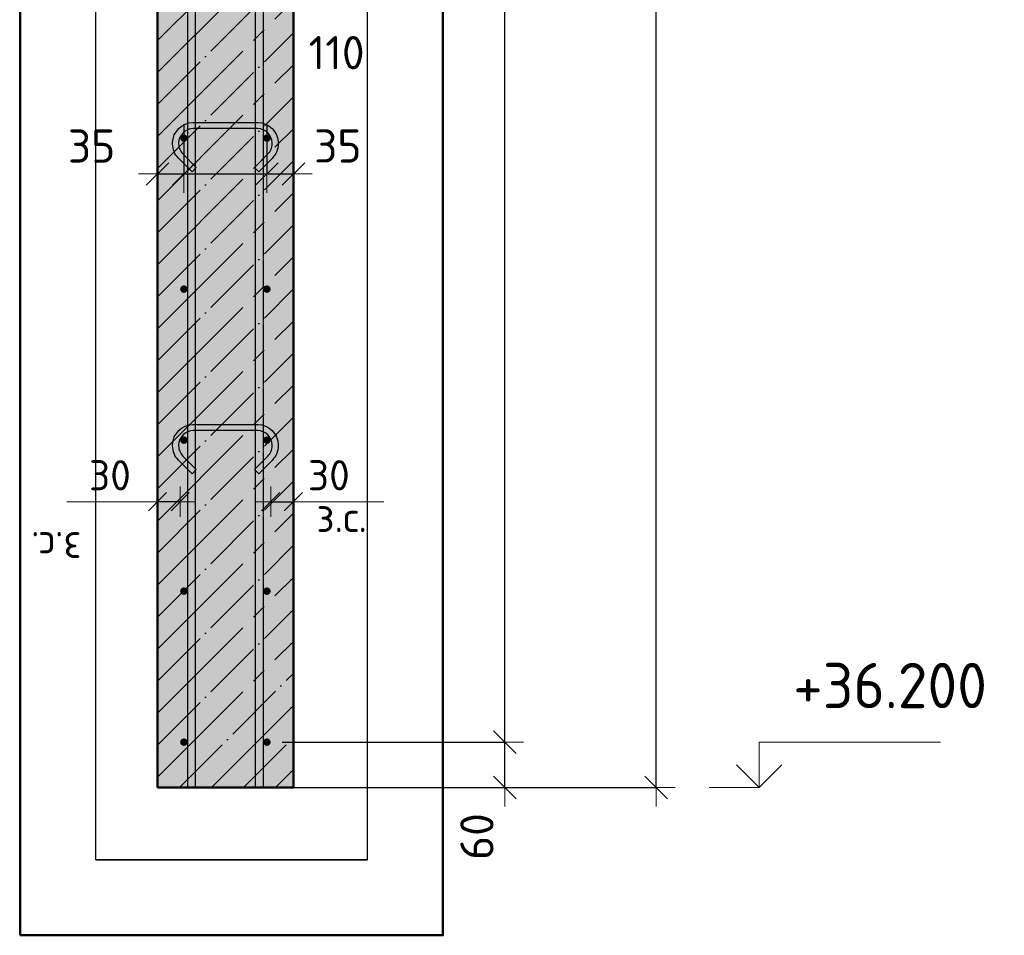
# Model space of a CAD drawing. Header units: millimetres. Extents: x -19950 to 69837, y -2757 to 40090.
# Tile 92 of 136: x 24446 to 25750, y 32827 to 34039. Entities that reach past the tile are written whole.
import ezdxf

# ---------------------------------------------------------------- set-up
doc = ezdxf.new("R2010")
doc.units = ezdxf.units.MM
doc.header["$PDMODE"] = 65
doc.linetypes.add('______11', pattern=[100, 80, -10, 0, -10])
doc.linetypes.add('______5', pattern=[220, 160, -20, 20, -20])
for name, color, linetype, lineweight in [('Standard', 7, 'Continuous', 25), ('Арм.стержн. вертикальными 1', 22, 'Continuous', 35), ('Арм.стержн.горизонт. 1', 180, 'Continuous', 35), ('Высотная отметки_ общее', 7, 'Continuous', 13), ('Размерная линия_ общее', 7, 'Continuous', 13), ('Размерная линия_ общее_1', 7, 'Continuous', 13)]:
    doc.layers.add(name, color=color, linetype=linetype, lineweight=lineweight)
doc.layers.add('Арм.стержн.Стяжки', color=7, linetype='Continuous', lineweight=35, true_color=0x501e0f)
doc.styles.add('ISOCPEUR', font='ISOCPEUR')
doc.dimstyles.new('DIMSTYLE_3', dxfattribs={"dimtxt": 40, "dimasz": 40, "dimexe": 0, "dimexo": 0.001, "dimgap": 20, "dimtad": 2, "dimdec": 0, "dimrnd": 5, "dimzin": 12, "dimdsep": 46, "dimtxsty": 'ISOCPEUR', "dimblk1": 'ALL_ML_STRICH', "dimblk2": 'ALL_ML_STRICH', "dimsah": 1, "dimcen": 0, "dimse1": 1, "dimse2": 1, "dimclrd": 7, "dimclre": 256, "dimclrt": 7, "dimadec": 0, "dimazin": 0, "dimtfac": 1, "dimtdec": 0, "dimtix": 1, "dimtmove": 2, "dimatfit": 3, "dimfxl": 0, "dimtvp": 1.2, "dimtzin": 0, "dimlwd": 0, "dimlwe": -3, "dimarcsym": 0})
doc.dimstyles.new('DIMSTYLE_5', dxfattribs={"dimtxt": 44, "dimasz": 50, "dimexe": 0, "dimexo": 0, "dimgap": 22, "dimtad": 2, "dimdec": 0, "dimrnd": 5, "dimzin": 12, "dimdsep": 46, "dimtxsty": 'ISOCPEUR', "dimblk1": 'ALL_ML_STRICH', "dimblk2": 'ALL_ML_STRICH', "dimsah": 1, "dimcen": 0, "dimclrd": 7, "dimclre": 256, "dimclrt": 7, "dimadec": 0, "dimazin": 0, "dimtfac": 1, "dimtdec": 0, "dimtix": 1, "dimtmove": 2, "dimatfit": 3, "dimfxl": 0, "dimtvp": 1.2, "dimtzin": 0, "dimlwd": 0, "dimlwe": -3, "dimarcsym": 0})
doc.dimstyles.new('DIMSTYLE_7', dxfattribs={"dimtxt": 44, "dimasz": 50, "dimexe": 0, "dimexo": 0, "dimgap": 22, "dimtad": 2, "dimdec": 0, "dimrnd": 5, "dimzin": 12, "dimdsep": 46, "dimtxsty": 'ISOCPEUR', "dimblk1": 'ALL_ML_STRICH', "dimblk2": 'ALL_ML_STRICH', "dimsah": 1, "dimcen": 0, "dimclrd": 7, "dimclre": 256, "dimclrt": 7, "dimadec": 0, "dimazin": 0, "dimtfac": 1, "dimtdec": 0, "dimtix": 1, "dimtmove": 2, "dimatfit": 3, "dimfxl": 0, "dimtzin": 0, "dimlwd": 0, "dimlwe": -3, "dimarcsym": 0})

# ---------------------------------------------------------------- blocks, each defined once
blk = doc.blocks.new('ALL_ML_STRICH')
at = {"color": 0, "linetype": 'ByBlock', "lineweight": -2}
for p, q in [((-0.3, -0.3), (0.3, 0.3)), ((0, -0.5), (0, 0.5)), ((-1, 0), (0.5, 0))]:
    blk.add_line(p, q, dxfattribs=at)
blk = doc.blocks.new('*D184')
at = {"layer": 'DEFPOINTS', "color": 7, "linetype": 'Continuous', "lineweight": 13, "transparency": 33554687}
for p in [(24663.3, 33921.2), (24628.3, 33835.1), (24628.3, 33794.2)]:
    blk.add_point(p, dxfattribs=at)
at = {"layer": 'Размерная линия_ общее', "color": 253, "linetype": 'Continuous', "lineweight": -2, "true_color": 0xa0a0a0, "transparency": 33554687}
for p, q in [((24663.3, 33901.2), (24663.3, 33835.1)), ((24628.3, 33814.2), (24628.3, 33835.1))]:
    blk.add_line(p, q, dxfattribs=at)
at = {"layer": 'Размерная линия_ общее', "color": 7, "linetype": 'Continuous', "lineweight": -2, "transparency": 33554687}
blk.add_line((24628.3, 33835.1), (24663.3, 33835.1), dxfattribs=at)
at = {"layer": 'Размерная линия_ общее', "color": 7, "linetype": 'Continuous', "lineweight": 13, "transparency": 33554687, "xscale": 50, "yscale": 50, "zscale": 50, "rotation": 180}
blk.add_blockref('ALL_ML_STRICH', (24628.3, 33835.1), dxfattribs=at)
at = {"layer": 'Размерная линия_ общее', "color": 7, "linetype": 'Continuous', "lineweight": 13, "transparency": 33554687, "xscale": 50, "yscale": 50, "zscale": 50}
blk.add_blockref('ALL_ML_STRICH', (24663.3, 33835.1), dxfattribs=at)
at = {"layer": 'Размерная линия_ общее', "color": 7, "linetype": 'Continuous', "lineweight": 13, "transparency": 33554687, "insert": (24541, 33872.1), "char_height": 44, "width": 88, "attachment_point": 5, "style": 'ISOCPEUR'}
blk.add_mtext('\\A1;{35}', dxfattribs=at)
blk = doc.blocks.new('*D185')
at = {"layer": 'DEFPOINTS', "color": 7, "linetype": 'Continuous', "lineweight": 13, "transparency": 33554687}
for p in [(24663.3, 33921.2), (24773.3, 33921.2), (24663.3, 33835.1)]:
    blk.add_point(p, dxfattribs=at)
at = {"layer": 'Размерная линия_ общее', "color": 253, "linetype": 'Continuous', "lineweight": -2, "true_color": 0xa0a0a0, "transparency": 33554687}
for p, q in [((24663.3, 33901.2), (24663.3, 33835.1)), ((24773.3, 33901.2), (24773.3, 33835.1))]:
    blk.add_line(p, q, dxfattribs=at)
at = {"layer": 'Размерная линия_ общее', "color": 7, "linetype": 'Continuous', "lineweight": -2, "transparency": 33554687}
blk.add_line((24663.3, 33835.1), (24773.3, 33835.1), dxfattribs=at)
at = {"layer": 'Размерная линия_ общее', "color": 7, "linetype": 'Continuous', "lineweight": 13, "transparency": 33554687, "xscale": 50, "yscale": 50, "zscale": 50, "rotation": 180}
blk.add_blockref('ALL_ML_STRICH', (24663.3, 33835.1), dxfattribs=at)
at = {"layer": 'Размерная линия_ общее', "color": 7, "linetype": 'Continuous', "lineweight": 13, "transparency": 33554687, "xscale": 50, "yscale": 50, "zscale": 50}
blk.add_blockref('ALL_ML_STRICH', (24773.3, 33835.1), dxfattribs=at)
at = {"layer": 'Размерная линия_ общее', "color": 7, "linetype": 'Continuous', "lineweight": 13, "transparency": 33554687, "insert": (24865.6, 33995.8), "char_height": 44, "width": 132, "attachment_point": 5, "style": 'ISOCPEUR'}
blk.add_mtext('\\A1;{110}', dxfattribs=at)
blk = doc.blocks.new('*D186')
at = {"layer": 'DEFPOINTS', "color": 7, "linetype": 'Continuous', "lineweight": 13, "transparency": 33554687}
for p in [(24773.3, 33921.2), (24773.3, 33835.1), (24808.3, 33797.6)]:
    blk.add_point(p, dxfattribs=at)
at = {"layer": 'Размерная линия_ общее', "color": 253, "linetype": 'Continuous', "lineweight": -2, "true_color": 0xa0a0a0, "transparency": 33554687}
for p, q in [((24773.3, 33901.2), (24773.3, 33835.1)), ((24808.3, 33817.6), (24808.3, 33835.1))]:
    blk.add_line(p, q, dxfattribs=at)
at = {"layer": 'Размерная линия_ общее', "color": 7, "linetype": 'Continuous', "lineweight": -2, "transparency": 33554687}
blk.add_line((24773.3, 33835.1), (24808.3, 33835.1), dxfattribs=at)
at = {"layer": 'Размерная линия_ общее', "color": 7, "linetype": 'Continuous', "lineweight": 13, "transparency": 33554687, "xscale": 50, "yscale": 50, "zscale": 50, "rotation": 180}
blk.add_blockref('ALL_ML_STRICH', (24773.3, 33835.1), dxfattribs=at)
at = {"layer": 'Размерная линия_ общее', "color": 7, "linetype": 'Continuous', "lineweight": 13, "transparency": 33554687, "xscale": 50, "yscale": 50, "zscale": 50}
blk.add_blockref('ALL_ML_STRICH', (24808.3, 33835.1), dxfattribs=at)
at = {"layer": 'Размерная линия_ общее', "color": 7, "linetype": 'Continuous', "lineweight": 13, "transparency": 33554687, "insert": (24867.2, 33872.2), "char_height": 44, "width": 88, "attachment_point": 5, "style": 'ISOCPEUR'}
blk.add_mtext('\\A1;{35}', dxfattribs=at)
blk = doc.blocks.new('*D188')
at = {"layer": 'DEFPOINTS', "color": 7, "linetype": 'Continuous', "lineweight": 13, "transparency": 33554687}
for p in [(24778.3, 33401.1), (24778.3, 33392.4), (24808.3, 33392.4)]:
    blk.add_point(p, dxfattribs=at)
at = {"layer": 'Размерная линия_ общее_1', "color": 7, "linetype": 'Continuous', "lineweight": -2, "transparency": 33554687}
blk.add_line((24778.3, 33401.1), (24808.3, 33401.1), dxfattribs=at)
at = {"layer": 'Размерная линия_ общее_1', "color": 7, "linetype": 'Continuous', "lineweight": 13, "transparency": 33554687, "xscale": 40, "yscale": 40, "zscale": 40, "rotation": 180}
blk.add_blockref('ALL_ML_STRICH', (24778.3, 33401.1), dxfattribs=at)
at = {"layer": 'Размерная линия_ общее_1', "color": 7, "linetype": 'Continuous', "lineweight": 13, "transparency": 33554687, "xscale": 40, "yscale": 40, "zscale": 40}
blk.add_blockref('ALL_ML_STRICH', (24808.3, 33401.1), dxfattribs=at)
at = {"layer": 'Размерная линия_ общее_1', "color": 7, "linetype": 'Continuous', "lineweight": 13, "transparency": 33554687, "insert": (24855.3, 33436.1), "char_height": 40, "width": 80, "attachment_point": 5, "style": 'ISOCPEUR'}
blk.add_mtext('\\A1;{30}', dxfattribs=at)
at = {"layer": 'Размерная линия_ общее_1', "color": 7, "linetype": 'Continuous', "lineweight": 13, "transparency": 33554687, "insert": (24838.8, 33400.9), "char_height": 40, "width": 2, "attachment_point": 1, "line_spacing_factor": 0.60241, "style": 'ISOCPEUR'}
blk.add_mtext('з.с.', dxfattribs=at)
blk = doc.blocks.new('*D189')
at = {"layer": 'DEFPOINTS', "color": 7, "linetype": 'Continuous', "lineweight": 13, "transparency": 33554687}
for p in [(24658.3, 33401.1), (24628.3, 33392.4), (24658.3, 33392.4)]:
    blk.add_point(p, dxfattribs=at)
at = {"layer": 'Размерная линия_ общее_1', "color": 7, "linetype": 'Continuous', "lineweight": -2, "transparency": 33554687}
blk.add_line((24658.3, 33401.1), (24628.3, 33401.1), dxfattribs=at)
at = {"layer": 'Размерная линия_ общее_1', "color": 7, "linetype": 'Continuous', "lineweight": 13, "transparency": 33554687, "xscale": 40, "yscale": 40, "zscale": 40}
for p, rotation in [((24628.3, 33401.1), 180), ((24658.3, 33401.1), 360)]:
    blk.add_blockref('ALL_ML_STRICH', p, dxfattribs=dict(at, rotation=rotation))
at = {"layer": 'Размерная линия_ общее_1', "color": 7, "linetype": 'Continuous', "lineweight": 13, "transparency": 33554687, "insert": (24565.3, 33436.1), "char_height": 40, "width": 80, "attachment_point": 5, "style": 'ISOCPEUR'}
blk.add_mtext('\\A1;{30}', dxfattribs=at)
at = {"layer": 'Размерная линия_ общее_1', "color": 7, "linetype": 'Continuous', "lineweight": 13, "transparency": 33554687, "insert": (24527.8, 33320.9), "char_height": 40, "width": 2, "attachment_point": 1, "rotation": 180, "line_spacing_factor": 0.60241, "style": 'ISOCPEUR'}
blk.add_mtext('з.с.', dxfattribs=at)
blk = doc.blocks.new('COMPLEX_ELEVATIONDIM_12')
at = {"layer": 'Высотная отметки_ общее', "color": 7, "linetype": 'Continuous', "lineweight": 13, "transparency": 33554687}
for p, q in [((25425.5, 33022.6), (25425.5, 33082.6)), ((25425.5, 33082.6), (25665.5, 33082.6)), ((25425.5, 33022.6), (25395.5, 33052.6)), ((25425.5, 33022.6), (25455.5, 33052.6)), ((25425.5, 33022.6), (25425.5, 33022.6)), ((25425.5, 33022.6), (25425.5, 33022.6)), ((25425.5, 33022.6), (25425.5, 33022.6)), ((25425.5, 33022.6), (25425.5, 33022.6))]:
    blk.add_line(p, q, dxfattribs=at)
blk.add_lwpolyline([(25425.5, 33022.6), (25365.5, 33022.6), (25365.5, 33022.6), (25359.4, 33022.6)], dxfattribs=at)
at = {"layer": 'Высотная отметки_ общее', "color": 7, "linetype": 'Continuous', "lineweight": 13, "transparency": 33554687, "insert": (25470.5, 33127.6), "char_height": 60, "width": 298.477, "attachment_point": 7, "style": 'ISOCPEUR'}
blk.add_mtext('\\W0.96;+36.200', dxfattribs=at)
blk = doc.blocks.new('*D307')
at = {"layer": 'DEFPOINTS', "color": 7, "linetype": 'Continuous', "lineweight": 13, "transparency": 33554687}
for p in [(24808.3, 36142.6), (24856.2, 33022.6), (25289.1, 33022.6)]:
    blk.add_point(p, dxfattribs=at)
at = {"layer": 'Размерная линия_ общее', "color": 253, "linetype": 'Continuous', "lineweight": -2, "true_color": 0xa0a0a0, "transparency": 33554687}
for p, q in [((24828.3, 36142.6), (25289.1, 36142.6)), ((24876.2, 33022.6), (25289.1, 33022.6))]:
    blk.add_line(p, q, dxfattribs=at)
at = {"layer": 'Размерная линия_ общее', "color": 7, "linetype": 'Continuous', "lineweight": -2, "transparency": 33554687}
blk.add_line((25289.1, 33022.6), (25289.1, 36142.6), dxfattribs=at)
at = {"layer": 'Размерная линия_ общее', "color": 7, "linetype": 'Continuous', "lineweight": 13, "transparency": 33554687, "xscale": 50, "yscale": 50, "zscale": 50}
for p, rotation in [((25289.1, 36142.6), 90), ((25289.1, 33022.6), 270)]:
    blk.add_blockref('ALL_ML_STRICH', p, dxfattribs=dict(at, rotation=rotation))
at = {"layer": 'Размерная линия_ общее', "color": 7, "linetype": 'Continuous', "lineweight": 13, "transparency": 33554687, "insert": (25252.1, 34589.2), "char_height": 44, "width": 176, "attachment_point": 5, "rotation": 90, "style": 'ISOCPEUR'}
blk.add_mtext('\\A1;{3120}', dxfattribs=at)
blk = doc.blocks.new('*D309')
at = {"layer": 'DEFPOINTS', "color": 7, "linetype": 'Continuous', "lineweight": 13, "transparency": 33554687}
for p in [(24773.3, 33082.6), (24754.2, 33022.6), (25088.3, 33022.6)]:
    blk.add_point(p, dxfattribs=at)
at = {"layer": 'Размерная линия_ общее', "color": 253, "linetype": 'Continuous', "lineweight": -2, "true_color": 0xa0a0a0, "transparency": 33554687}
for p, q in [((24793.3, 33082.6), (25088.3, 33082.6)), ((24774.2, 33022.6), (25088.3, 33022.6))]:
    blk.add_line(p, q, dxfattribs=at)
at = {"layer": 'Размерная линия_ общее', "color": 7, "linetype": 'Continuous', "lineweight": -2, "transparency": 33554687}
blk.add_line((25088.3, 33022.6), (25088.3, 33082.6), dxfattribs=at)
at = {"layer": 'Размерная линия_ общее', "color": 7, "linetype": 'Continuous', "lineweight": 13, "transparency": 33554687, "xscale": 50, "yscale": 50, "zscale": 50}
for p, rotation in [((25088.3, 33082.6), 90), ((25088.3, 33022.6), 270)]:
    blk.add_blockref('ALL_ML_STRICH', p, dxfattribs=dict(at, rotation=rotation))
at = {"layer": 'Размерная линия_ общее', "color": 7, "linetype": 'Continuous', "lineweight": 13, "transparency": 33554687, "insert": (25051.5, 32957.6), "char_height": 44, "width": 88, "attachment_point": 5, "rotation": 90, "style": 'ISOCPEUR'}
blk.add_mtext('\\A1;{60}', dxfattribs=at)
blk = doc.blocks.new('*D310')
at = {"layer": 'DEFPOINTS', "color": 7, "linetype": 'Continuous', "lineweight": 13, "transparency": 33554687}
for p in [(24773.3, 36082.6), (24773.3, 33082.6), (25088.3, 33082.6)]:
    blk.add_point(p, dxfattribs=at)
at = {"layer": 'Размерная линия_ общее', "color": 253, "linetype": 'Continuous', "lineweight": -2, "true_color": 0xa0a0a0, "transparency": 33554687}
for p, q in [((24793.3, 36082.6), (25088.3, 36082.6)), ((24793.3, 33082.6), (25088.3, 33082.6))]:
    blk.add_line(p, q, dxfattribs=at)
at = {"layer": 'Размерная линия_ общее', "color": 7, "linetype": 'Continuous', "lineweight": -2, "transparency": 33554687}
blk.add_line((25088.3, 33082.6), (25088.3, 36082.6), dxfattribs=at)
at = {"layer": 'Размерная линия_ общее', "color": 7, "linetype": 'Continuous', "lineweight": 13, "transparency": 33554687, "xscale": 50, "yscale": 50, "zscale": 50}
for p, rotation in [((25088.3, 36082.6), 90), ((25088.3, 33082.6), 270)]:
    blk.add_blockref('ALL_ML_STRICH', p, dxfattribs=dict(at, rotation=rotation))
at = {"layer": 'Размерная линия_ общее', "color": 7, "linetype": 'Continuous', "lineweight": 13, "transparency": 33554687, "insert": (25029.3, 34434.6), "char_height": 44, "width": 2.2, "attachment_point": 1, "rotation": 90, "line_spacing_factor": 0.60241, "style": 'ISOCPEUR'}
blk.add_mtext('\\W0.91;15х200=3000', dxfattribs=at)

msp = doc.modelspace()

# ---------------------------------------------------------------- hatches: boundary and pattern name
at = {"layer": 'Standard', "linetype": 'Continuous', "lineweight": -3, "transparency": 33554687}
msp.add_hatch(color=7, dxfattribs=at).paths.add_polyline_path([(24808.3, 33022.6), (24808.3, 36142.6), (24628.3, 36142.6), (24628.3, 33022.6)])
at = {"layer": 'Арм.стержн.горизонт. 1', "linetype": 'Continuous', "lineweight": 50, "transparency": 33554687}
for points in [[(24668.3, 33882.6), (24667.9, 33884.5), (24666.8, 33886.1), (24665.2, 33887.2), (24663.3, 33887.6), (24661.4, 33887.2), (24659.8, 33886.1), (24658.7, 33884.5), (24658.3, 33882.6), (24658.7, 33880.7), (24659.8, 33879.1), (24661.4, 33878), (24663.3, 33877.6), (24665.2, 33878), (24666.8, 33879.1), (24667.9, 33880.7)], [(24778.3, 33882.6), (24777.9, 33884.5), (24776.8, 33886.1), (24775.2, 33887.2), (24773.3, 33887.6), (24771.4, 33887.2), (24769.8, 33886.1), (24768.7, 33884.5), (24768.3, 33882.6), (24768.7, 33880.7), (24769.8, 33879.1), (24771.4, 33878), (24773.3, 33877.6), (24775.2, 33878), (24776.8, 33879.1), (24777.9, 33880.7)], [(24668.3, 33682.6), (24667.9, 33684.5), (24666.8, 33686.1), (24665.2, 33687.2), (24663.3, 33687.6), (24661.4, 33687.2), (24659.8, 33686.1), (24658.7, 33684.5), (24658.3, 33682.6), (24658.7, 33680.7), (24659.8, 33679.1), (24661.4, 33678), (24663.3, 33677.6), (24665.2, 33678), (24666.8, 33679.1), (24667.9, 33680.7)], [(24778.3, 33682.6), (24777.9, 33684.5), (24776.8, 33686.1), (24775.2, 33687.2), (24773.3, 33687.6), (24771.4, 33687.2), (24769.8, 33686.1), (24768.7, 33684.5), (24768.3, 33682.6), (24768.7, 33680.7), (24769.8, 33679.1), (24771.4, 33678), (24773.3, 33677.6), (24775.2, 33678), (24776.8, 33679.1), (24777.9, 33680.7)], [(24668.3, 33482.6), (24667.9, 33484.5), (24666.8, 33486.1), (24665.2, 33487.2), (24663.3, 33487.6), (24661.4, 33487.2), (24659.8, 33486.1), (24658.7, 33484.5), (24658.3, 33482.6), (24658.7, 33480.7), (24659.8, 33479.1), (24661.4, 33478), (24663.3, 33477.6), (24665.2, 33478), (24666.8, 33479.1), (24667.9, 33480.7)], [(24778.3, 33482.6), (24777.9, 33484.5), (24776.8, 33486.1), (24775.2, 33487.2), (24773.3, 33487.6), (24771.4, 33487.2), (24769.8, 33486.1), (24768.7, 33484.5), (24768.3, 33482.6), (24768.7, 33480.7), (24769.8, 33479.1), (24771.4, 33478), (24773.3, 33477.6), (24775.2, 33478), (24776.8, 33479.1), (24777.9, 33480.7)], [(24668.3, 33282.6), (24667.9, 33284.5), (24666.8, 33286.1), (24665.2, 33287.2), (24663.3, 33287.6), (24661.4, 33287.2), (24659.8, 33286.1), (24658.7, 33284.5), (24658.3, 33282.6), (24658.7, 33280.7), (24659.8, 33279.1), (24661.4, 33278), (24663.3, 33277.6), (24665.2, 33278), (24666.8, 33279.1), (24667.9, 33280.7)], [(24778.3, 33282.6), (24777.9, 33284.5), (24776.8, 33286.1), (24775.2, 33287.2), (24773.3, 33287.6), (24771.4, 33287.2), (24769.8, 33286.1), (24768.7, 33284.5), (24768.3, 33282.6), (24768.7, 33280.7), (24769.8, 33279.1), (24771.4, 33278), (24773.3, 33277.6), (24775.2, 33278), (24776.8, 33279.1), (24777.9, 33280.7)], [(24668.3, 33082.6), (24667.9, 33084.5), (24666.8, 33086.1), (24665.2, 33087.2), (24663.3, 33087.6), (24661.4, 33087.2), (24659.8, 33086.1), (24658.7, 33084.5), (24658.3, 33082.6), (24658.7, 33080.7), (24659.8, 33079.1), (24661.4, 33078), (24663.3, 33077.6), (24665.2, 33078), (24666.8, 33079.1), (24667.9, 33080.7)], [(24778.3, 33082.6), (24777.9, 33084.5), (24776.8, 33086.1), (24775.2, 33087.2), (24773.3, 33087.6), (24771.4, 33087.2), (24769.8, 33086.1), (24768.7, 33084.5), (24768.3, 33082.6), (24768.7, 33080.7), (24769.8, 33079.1), (24771.4, 33078), (24773.3, 33077.6), (24775.2, 33078), (24776.8, 33079.1), (24777.9, 33080.7)]]:
    msp.add_hatch(color=4, dxfattribs=at).paths.add_polyline_path(points)

# ---------------------------------------------------------------- linework, layer by layer
at = {"layer": 'Standard', "color": 52, "linetype": 'Continuous', "lineweight": -3, "transparency": 33554687}
for p, q in [((24546.5, 32926.8), (24546.5, 37463.2)), ((24546.5, 32926.8), (24546.5, 37463.2)), ((24906.5, 32926.8), (24906.5, 37463.2)), ((24906.5, 32926.8), (24906.5, 37463.2)), ((24546.5, 32926.8), (24906.5, 32926.8)), ((24906.5, 32926.8), (24546.5, 32926.8))]:
    msp.add_line(p, q, dxfattribs=at)
at = {"layer": 'Standard', "color": 7, "linetype": 'Continuous', "lineweight": 50, "transparency": 33554687}
for p, q in [((24628.3, 36142.6), (24628.3, 33022.6)), ((24808.3, 33022.6), (24808.3, 36142.6)), ((24628.3, 33022.6), (24808.3, 33022.6))]:
    msp.add_line(p, q, dxfattribs=at)
at = {"layer": 'Standard', "color": 7, "linetype": '______11', "lineweight": -3, "transparency": 33554687}
for p, q in [((24628.3, 34011.9), (24808.3, 34191.9)), ((24628.3, 33927), (24808.3, 34107)), ((24628.3, 33842.2), (24808.3, 34022.2)), ((24628.3, 33757.3), (24808.3, 33937.3)), ((24628.3, 33672.5), (24808.3, 33852.5)), ((24628.3, 33587.6), (24808.3, 33767.6)), ((24628.3, 33502.8), (24808.3, 33682.8)), ((24628.3, 33417.9), (24808.3, 33597.9)), ((24628.3, 33333.1), (24808.3, 33513.1)), ((24628.3, 33248.2), (24808.3, 33428.2)), ((24628.3, 33163.3), (24808.3, 33343.3)), ((24628.3, 33078.5), (24808.3, 33258.5)), ((24657.3, 33022.6), (24808.3, 33173.6)), ((24742.1, 33022.6), (24808.3, 33088.8))]:
    msp.add_line(p, q, dxfattribs=at)
at = {"layer": 'Standard', "color": 7, "linetype": '______5', "lineweight": -3, "transparency": 33554687}
for p, q in [((24628.3, 33969.4), (24808.3, 34149.4)), ((24628.3, 33884.6), (24808.3, 34064.6)), ((24628.3, 33799.7), (24808.3, 33979.7)), ((24628.3, 33714.9), (24808.3, 33894.9)), ((24628.3, 33630), (24808.3, 33810)), ((24628.3, 33545.2), (24808.3, 33725.2)), ((24628.3, 33460.3), (24808.3, 33640.3)), ((24628.3, 33375.5), (24808.3, 33555.5)), ((24628.3, 33290.6), (24808.3, 33470.6)), ((24628.3, 33205.8), (24808.3, 33385.8)), ((24628.3, 33120.9), (24808.3, 33300.9)), ((24628.3, 33036.1), (24808.3, 33216.1)), ((24699.7, 33022.6), (24808.3, 33131.2)), ((24784.5, 33022.6), (24808.3, 33046.4))]:
    msp.add_line(p, q, dxfattribs=at)
at = {"layer": 'Standard', "color": 7, "linetype": 'Continuous', "lineweight": 13, "transparency": 33554687}
for p, q in [((24628.3, 33401.1), (24508.3, 33401.1)), ((24808.3, 33401.1), (24928.3, 33401.1))]:
    msp.add_line(p, q, dxfattribs=at)
at = {"layer": 'Standard', "color": 7, "linetype": 'Continuous', "lineweight": 50, "transparency": 33554687}
msp.add_lwpolyline([(24446.5, 32826.8), (25006.5, 32826.8), (25006.5, 37563.2), (24446.5, 37563.2), (24446.5, 32826.8)], dxfattribs=at)
at = {"layer": 'Арм.стержн. вертикальными 1', "color": 4, "linetype": 'Continuous', "lineweight": 25, "transparency": 33554687}
for points in [[(24668.3, 33022.6), (24668.3, 37152.6), (24678.3, 37152.6), (24678.3, 33022.6), (24668.3, 33022.6)], [(24668.3, 33022.6), (24668.3, 37152.6), (24678.3, 37152.6), (24678.3, 33022.6), (24668.3, 33022.6)], [(24758.3, 33022.6), (24758.3, 37152.6), (24768.3, 37152.6), (24768.3, 33022.6), (24758.3, 33022.6)], [(24758.3, 33022.6), (24758.3, 37152.6), (24768.3, 37152.6), (24768.3, 33022.6), (24758.3, 33022.6)]]:
    msp.add_lwpolyline(points, dxfattribs=at)
at = {"layer": 'Арм.стержн.горизонт. 1', "color": 52, "linetype": 'Continuous', "lineweight": 50, "transparency": 33554687}
for p, q in [((24628.3, 33022.6), (24628.3, 33022.6)), ((24808.3, 33022.6), (24808.3, 33022.6))]:
    msp.add_line(p, q, dxfattribs=at)
at = {"layer": 'Арм.стержн.Стяжки', "color": 40, "linetype": 'Continuous', "lineweight": 25, "transparency": 33554687}
for points in [[(24756.8, 33843.7), (24774.7, 33861.6), (24775.9, 33863), (24777, 33864.5), (24778, 33866.2), (24778.8, 33867.8), (24779.4, 33869.5), (24779.9, 33871.4), (24780.2, 33873.2), (24780.3, 33875.1), (24780.3, 33876.2), (24779.8, 33879.9), (24778.6, 33883.5), (24776.7, 33886.9), (24774.4, 33889.6), (24771.7, 33891.9), (24768.3, 33893.8), (24764.7, 33895), (24761.1, 33895.5), (24675.5, 33895.5), (24671.9, 33895), (24668.2, 33893.8), (24664.9, 33891.9), (24662.2, 33889.6), (24659.9, 33886.9), (24658, 33883.5), (24656.8, 33879.9), (24656.3, 33876.2), (24656.3, 33875.1), (24656.4, 33873.2), (24656.7, 33871.4), (24657.2, 33869.5), (24657.8, 33867.8), (24658.6, 33866.2), (24659.5, 33864.5), (24660.6, 33863), (24661.9, 33861.6), (24679.7, 33843.7), (24674.1, 33838.1), (24656, 33856.1), (24654.4, 33858.1), (24652.8, 33860.2), (24651.5, 33862.4), (24650.4, 33864.8), (24649.5, 33867.2), (24648.9, 33869.7), (24648.5, 33872.3), (24648.3, 33874.8), (24648.3, 33876.8), (24649, 33881.7), (24650.6, 33886.8), (24653.3, 33891.4), (24656.5, 33895.3), (24660.3, 33898.5), (24665, 33901.1), (24670.1, 33902.8), (24675, 33903.5), (24761.6, 33903.5), (24766.5, 33902.8), (24771.6, 33901.1), (24776.3, 33898.5), (24780.1, 33895.3), (24783.3, 33891.4), (24785.9, 33886.8), (24787.6, 33881.7), (24788.3, 33876.8), (24788.3, 33874.8), (24788.1, 33872.3), (24787.7, 33869.7), (24787, 33867.2), (24786.2, 33864.8), (24785.1, 33862.4), (24783.7, 33860.2), (24782.2, 33858.1), (24780.6, 33856.1), (24762.5, 33838.1), (24756.8, 33843.7)], [(24756.8, 33443.7), (24774.7, 33461.6), (24775.9, 33463), (24777, 33464.5), (24778, 33466.2), (24778.8, 33467.8), (24779.4, 33469.5), (24779.9, 33471.4), (24780.2, 33473.2), (24780.3, 33475.1), (24780.3, 33476.2), (24779.8, 33479.9), (24778.6, 33483.5), (24776.7, 33486.9), (24774.4, 33489.6), (24771.7, 33491.9), (24768.3, 33493.8), (24764.7, 33495), (24761.1, 33495.5), (24675.5, 33495.5), (24671.9, 33495), (24668.2, 33493.8), (24664.9, 33491.9), (24662.2, 33489.6), (24659.9, 33486.9), (24658, 33483.5), (24656.8, 33479.9), (24656.3, 33476.2), (24656.3, 33475.1), (24656.4, 33473.2), (24656.7, 33471.4), (24657.2, 33469.5), (24657.8, 33467.8), (24658.6, 33466.2), (24659.5, 33464.5), (24660.6, 33463), (24661.9, 33461.6), (24679.7, 33443.7), (24674.1, 33438.1), (24656, 33456.1), (24654.4, 33458.1), (24652.8, 33460.2), (24651.5, 33462.4), (24650.4, 33464.8), (24649.5, 33467.2), (24648.9, 33469.7), (24648.5, 33472.3), (24648.3, 33474.8), (24648.3, 33476.8), (24649, 33481.7), (24650.6, 33486.8), (24653.3, 33491.4), (24656.5, 33495.3), (24660.3, 33498.5), (24665, 33501.1), (24670.1, 33502.8), (24675, 33503.5), (24761.6, 33503.5), (24766.5, 33502.8), (24771.6, 33501.1), (24776.3, 33498.5), (24780.1, 33495.3), (24783.3, 33491.4), (24785.9, 33486.8), (24787.6, 33481.7), (24788.3, 33476.8), (24788.3, 33474.8), (24788.1, 33472.3), (24787.7, 33469.7), (24787, 33467.2), (24786.2, 33464.8), (24785.1, 33462.4), (24783.7, 33460.2), (24782.2, 33458.1), (24780.6, 33456.1), (24762.5, 33438.1), (24756.8, 33443.7)]]:
    msp.add_lwpolyline(points, dxfattribs=at)

# ---------------------------------------------------------------- block references
at = {"layer": 'Высотная отметки_ общее', "color": 7, "linetype": 'Continuous', "lineweight": 13, "transparency": 33554687}
msp.add_blockref('COMPLEX_ELEVATIONDIM_12', (0, 0), dxfattribs=at)

# ---------------------------------------------------------------- dimensions: what is measured, and where the dimension line sits
at = {"layer": 'Размерная линия_ общее', "color": 7, "linetype": 'Continuous', "lineweight": 13, "transparency": 33554687}
for base, p1, p2, dimstyle, picture, middle in [((25289.1, 36142.6), (24876.2, 33022.6), (24828.3, 36142.6), 'DIMSTYLE_7', '*D307', (25252.1, 34589.2)), ((25088.3, 33082.6), (24774.2, 33022.6), (24793.3, 33082.6), 'DIMSTYLE_5', '*D309', (25051.5, 32957.6))]:
    dim = msp.add_linear_dim(base=base, p1=p1, p2=p2, angle=90, dimstyle=dimstyle, override={"dimpost": '<>', "dimclrd": 7, "dimclre": 253, "dimclrt": 7, "dimlwd": 0, "dimlwe": 65533}, dxfattribs=at)
    dim.commit()
    dim.dimension.update_dxf_attribs({"geometry": picture, "text_midpoint": middle, "dimtype": 160})
dim = msp.add_linear_dim(base=(25088.3, 36082.6), p1=(24793.3, 33082.6), p2=(24793.3, 36082.6), angle=90, text='\\W0.91;15х200=3000', dimstyle='DIMSTYLE_7', override={"dimpost": '<>', "dimclrd": 7, "dimclre": 253, "dimclrt": 7, "dimlwd": 0, "dimlwe": 65533}, dxfattribs=at)
dim.commit()
dim.dimension.update_dxf_attribs({"geometry": '*D310', "text_midpoint": (25066.3, 34582.6), "dimtype": 160})
for base, p1, p2, picture, middle in [((24773.3, 33835.1), (24663.3, 33901.2), (24773.3, 33901.2), '*D185', (24865.6, 33995.8)), ((24663.3, 33835.1), (24628.3, 33814.2), (24663.3, 33901.2), '*D184', (24541, 33872.1)), ((24808.3, 33835.1), (24773.3, 33901.2), (24808.3, 33817.6), '*D186', (24867.2, 33872.2))]:
    dim = msp.add_linear_dim(base=base, p1=p1, p2=p2, dimstyle='DIMSTYLE_5', override={"dimpost": '<>', "dimclrd": 7, "dimclre": 253, "dimclrt": 7, "dimlwd": 0, "dimlwe": 65533}, dxfattribs=at)
    dim.commit()
    dim.dimension.update_dxf_attribs({"geometry": picture, "text_midpoint": middle, "dimtype": 160})
at = {"layer": 'Размерная линия_ общее_1', "color": 7, "linetype": 'Continuous', "lineweight": 13, "transparency": 33554687}
dim = msp.add_linear_dim(base=(24628.3, 33401.1), p1=(24658.3, 33392.4), p2=(24628.3, 33392.4), angle=180, text='<>\\Xз.с.', dimstyle='DIMSTYLE_3', override={"dimpost": '<>', "dimclrd": 7, "dimclre": 253, "dimclrt": 7, "dimlwd": 0, "dimlwe": 65533}, dxfattribs=at)
dim.commit()
dim.dimension.update_dxf_attribs({"geometry": '*D189', "text_midpoint": (24565.3, 33436.1), "dimtype": 160})
dim = msp.add_linear_dim(base=(24808.3, 33401.1), p1=(24778.3, 33392.4), p2=(24808.3, 33392.4), text='<>\\Xз.с.', dimstyle='DIMSTYLE_3', override={"dimpost": '<>', "dimclrd": 7, "dimclre": 253, "dimclrt": 7, "dimlwd": 0, "dimlwe": 65533}, dxfattribs=at)
dim.commit()
dim.dimension.update_dxf_attribs({"geometry": '*D188', "text_midpoint": (24855.3, 33436.1), "dimtype": 160})

doc.saveas('drawing.dxf')
